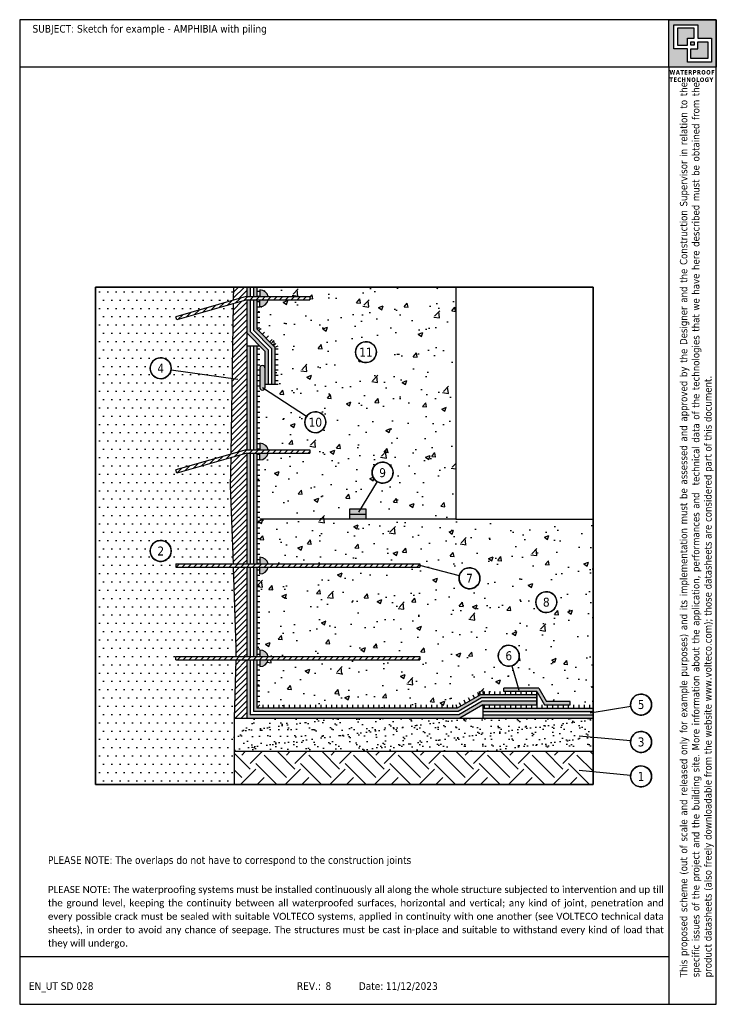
# Model space of a CAD drawing. Extents: x 81074.8 to 81095.8, y -8499.4 to -8469.7.
import ezdxf
from ezdxf.enums import TextEntityAlignment as Align

# ---------------------------------------------------------------- set-up
doc = ezdxf.new("R2010")
doc.units = 0
doc.header["$LTSCALE"] = 25
doc.header["$MEASUREMENT"] = 0
doc.linetypes.add('CONTINUA', pattern=[0])
doc.linetypes.add('TRATTEGGIATA', pattern=[32, 24, -8])
doc.layers.get('0').update_dxf_attribs({"linetype": 'CONTINUOUS'})
doc.layers.add('0.4', color=7, linetype='CONTINUA', lineweight=30)
doc.layers.add('146', color=6, linetype='CONTINUA')
doc.layers.add('contorno', color=6, linetype='CONTINUOUS', plot=False)
doc.layers.add('nascosto', color=7, linetype='CONTINUOUS', lineweight=25, plot=False)
doc.styles.add('Tahoma', font='tahoma.ttf', dxfattribs={"height": 0.35})
pattern_1 = [(0, (76003.43947, -11948.62324), (0, 0.15875), [])]
pattern_2 = [(45, (20928.07121, -6.42896), (-0.08838834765, 0.08838834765), [])]

msp = doc.modelspace()

# ---------------------------------------------------------------- hatches: boundary and pattern name
at = {"linetype": 'CONTINUA'}
h = msp.add_hatch(dxfattribs=at)
h.set_pattern_fill('DOTS', scale=4)
h.set_pattern_definition([(0, (51.60615, -18.14496), (0.125, 0.25), [0, -0.25])])
h.paths.add_polyline_path([(81081.191, -8482.902), (81079.561, -8483.366), (81079.534, -8483.27), (81081.192, -8482.798), (81081.228, -8480.503), (81079.392, -8480.246, -0.932736), (81078.762, -8480.202, -1.072115), (81079.392, -8480.246), (81081.228, -8480.503), (81081.264, -8478.257), (81079.561, -8478.742), (81079.534, -8478.646), (81081.265, -8478.153), (81081.272, -8477.753), (81077.113, -8477.753), (81077.113, -8492.753), (81081.296, -8492.753), (81081.296, -8490.753), (81081.34, -8489.001), (81079.534, -8489.001), (81079.534, -8488.901), (81081.342, -8488.901), (81081.348, -8488.639), (81081.263, -8486.205), (81079.534, -8486.205), (81079.534, -8486.105), (81081.26, -8486.105), (81081.177, -8483.751)])
h.paths.add_polyline_path([(81078.975, -8486.011, -0.319769), (81078.762, -8485.713, -3.127259)], flags=16)
h.paths.add_polyline_path([(81078.908, -8485.919), (81079.249, -8485.919), (81079.249, -8485.506), (81078.908, -8485.506)], flags=8)
h = msp.add_hatch(dxfattribs=at)
h.set_pattern_fill('ANSI31', color=256)
h.set_pattern_definition([(45, (20945.59098, -7.25701), (-0.08838834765, 0.08838834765), [])])
h.paths.add_polyline_path([(81081.265, -8478.153), (81081.658, -8478.041), (81081.672, -8478.041), (81081.672, -8477.753), (81081.272, -8477.753)])
h.paths.add_polyline_path([(81081.658, -8482.665), (81081.672, -8482.665), (81081.672, -8478.141), (81081.264, -8478.257), (81081.192, -8482.798)])
h.paths.add_polyline_path([(81081.672, -8489.001), (81081.34, -8489.001), (81081.296, -8490.753), (81081.672, -8490.753)])
h.paths.add_polyline_path([(81081.672, -8486.205), (81081.263, -8486.205), (81081.348, -8488.639), (81081.342, -8488.901), (81081.672, -8488.901)])
h.paths.add_polyline_path([(81081.26, -8486.105), (81081.672, -8486.105), (81081.672, -8482.765), (81081.191, -8482.902), (81081.177, -8483.751)])
h = msp.add_hatch(color=4)
h.dxf.hatch_style = 1
h.paths.add_polyline_path([(81081.972, -8479.538), (81081.872, -8479.538), (81081.872, -8482.665), (81081.972, -8482.665)])
h.paths.add_polyline_path([(81081.772, -8479.538), (81081.672, -8479.538), (81081.672, -8482.665), (81081.772, -8482.665)])
h.paths.add_polyline_path([(81081.772, -8477.753), (81081.672, -8477.753), (81081.672, -8478.041), (81081.772, -8478.041)])
h.paths.add_polyline_path([(81081.972, -8477.753), (81081.872, -8477.753), (81081.872, -8478.041), (81081.972, -8478.041)])
h.paths.add_polyline_path([(81081.972, -8478.141), (81081.872, -8478.141), (81081.872, -8479.053), (81082.072, -8479.254), (81082.072, -8479.112), (81081.972, -8479.011)], flags=17)
h.paths.add_polyline_path([(81081.772, -8478.141), (81081.672, -8478.141), (81081.672, -8479.135), (81082.072, -8479.538), (81082.072, -8479.396), (81081.772, -8479.094)])
h.paths.add_polyline_path([(81082.072, -8479.112), (81082.072, -8479.254), (81082.422, -8479.607), (81082.422, -8480.689), (81082.522, -8480.689), (81082.522, -8479.566)])
h.paths.add_polyline_path([(81082.072, -8479.396), (81082.072, -8479.538), (81082.222, -8479.689), (81082.222, -8480.689), (81082.322, -8480.689), (81082.322, -8479.648)], flags=17)
h.paths.add_polyline_path([(81081.972, -8482.765), (81081.872, -8482.765), (81081.872, -8486.105), (81081.972, -8486.105)])
h.paths.add_polyline_path([(81081.772, -8482.765), (81081.672, -8482.765), (81081.672, -8486.105), (81081.772, -8486.105)])
h.paths.add_polyline_path([(81081.972, -8486.205), (81081.872, -8486.205), (81081.872, -8488.901), (81081.972, -8488.901)])
h.paths.add_polyline_path([(81081.772, -8486.205), (81081.672, -8486.205), (81081.672, -8488.901), (81081.772, -8488.901)])
h.paths.add_polyline_path([(81081.772, -8489.001), (81081.672, -8489.001), (81081.672, -8490.753), (81088.098, -8490.753), (81088.791, -8490.353), (81090.42, -8490.353), (81090.42, -8490.248), (81088.773, -8490.248), (81088.071, -8490.653), (81081.772, -8490.653)])
h.paths.add_polyline_path([(81081.972, -8489.001), (81081.872, -8489.001), (81081.872, -8490.553), (81088.045, -8490.553), (81088.746, -8490.148), (81090.42, -8490.148), (81090.42, -8490.048), (81088.719, -8490.048), (81088.018, -8490.453), (81081.972, -8490.453)], flags=17)
h.paths.add_polyline_path([(81092.113, -8490.453), (81088.791, -8490.453), (81088.791, -8490.553), (81092.113, -8490.553)])
h.paths.add_polyline_path([(81092.113, -8490.653), (81088.791, -8490.653), (81088.791, -8490.753), (81092.113, -8490.753)])
h = msp.add_hatch(dxfattribs=at)
h.set_pattern_fill('LINE', color=256, scale=0.05)
h.set_pattern_definition(pattern_1)
h.paths.add_polyline_path([(81082.622, -8479.525), (81082.522, -8479.566), (81082.522, -8480.689), (81082.622, -8480.689)])
h.paths.add_polyline_path([(81082.072, -8478.141), (81081.972, -8478.141), (81081.972, -8479.011), (81082.072, -8478.97)])
h.paths.add_polyline_path([(81081.972, -8478.041), (81082.072, -8478.041), (81082.072, -8477.753), (81081.972, -8477.753)])
h = msp.add_hatch()
h.set_pattern_fill('AR-CONC', color=256, scale=0.2)
h.set_pattern_definition([(50, (51.6062, -18.145), (1.434520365, -0.12550427), [0.15, -1.65]), (355, (51.6062, -18.145), (-0.277502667, 1.504384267), [0.12, -1.32]), (100.4514445, (51.7257, -18.1554), (1.157017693, 1.378879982), [0.127480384, -1.402284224]), (46.1842, (51.6062, -17.745), (2.13448266, -0.33103856), [0.225, -2.475]), (96.6356355, (51.784, -17.7725), (1.86932389, 1.9482372), [0.191220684, -2.10342752]), (351.184164, (51.6062, -17.745), (1.86932389, 1.9482372), [0.18, -1.98]), (21, (51.8062, -17.845), (1.193814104, -0.805237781), [0.15, -1.65]), (326, (51.8062, -17.845), (0.486630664, 1.45030009), [0.12, -1.32]), (71.4514447, (51.9056, -17.912), (1.680444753, 0.645062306), [0.12748038, -1.402284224]), (37.5, (51.60615, -18.14496), (0.0243197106, 0.6657877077), [0, -1.304, 0, -1.34, 0, -1.325]), (7.5, (51.60615, -18.14496), (0.526139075, 0.788823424), [0, -0.764, 0, -1.274, 0, -0.505]), (327.5, (51.16015, -18.14496), (1.0676448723, -0.0451097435), [0, -0.5, 0, -1.56, 0, -2.07]), (317.5, (50.9602, -18.145), (1.166372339, 0.200209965), [0, -0.65, 0, -1.036, 0, -1.47])])
h.paths.add_polyline_path([(81087.972, -8477.753), (81081.972, -8477.753), (81081.972, -8478.041), (81082.072, -8478.041), (81082.072, -8477.841, -0.356394), (81082.317, -8478.041), (81083.572, -8478.041), (81083.572, -8478.141), (81082.317, -8478.141, -0.356394), (81082.072, -8478.341), (81082.072, -8478.141), (81081.972, -8478.141), (81081.972, -8479.011), (81082.522, -8479.566), (81082.522, -8480.689), (81082.222, -8480.689), (81082.222, -8480.789, -0.145667), (81082.209, -8480.83), (81083.475, -8481.657, -0.745707), (81084.056, -8481.83, -0.515417), (81083.637, -8482.129, -0.319769), (81083.424, -8481.83, -0.145667), (81083.475, -8481.657), (81082.209, -8480.83, -0.745707), (81082.072, -8480.789), (81082.072, -8482.465, -0.356394), (81082.317, -8482.665), (81083.572, -8482.665), (81083.572, -8482.765), (81082.317, -8482.765, -0.356394), (81082.072, -8482.965), (81082.072, -8482.765), (81081.972, -8482.765), (81081.972, -8486.105), (81082.072, -8486.105), (81082.072, -8485.905, -0.356394), (81082.317, -8486.105), (81086.889, -8486.105), (81086.889, -8486.155), (81088.082, -8486.459, -0.88237), (81088.704, -8486.538, -0.515417), (81088.285, -8486.836, -0.319769), (81088.072, -8486.538, -0.062491), (81088.082, -8486.459), (81086.889, -8486.155), (81086.889, -8486.205), (81082.317, -8486.205, -0.356394), (81082.072, -8486.405), (81082.072, -8486.205), (81081.972, -8486.205), (81081.972, -8488.901), (81082.072, -8488.901), (81082.072, -8488.701, -0.356394), (81082.317, -8488.901), (81086.889, -8488.901), (81086.889, -8489.001), (81082.317, -8489.001, -0.356394), (81082.072, -8489.201), (81082.072, -8489.001), (81081.972, -8489.001), (81081.972, -8490.453), (81088.018, -8490.453), (81088.719, -8490.048), (81090.42, -8490.048), (81090.42, -8489.948), (81089.42, -8489.948), (81089.42, -8489.848), (81089.857, -8489.848), (81089.661, -8489.178, -0.500167), (81089.256, -8488.874, -1.999331), (81089.661, -8489.178), (81089.857, -8489.848), (81090.477, -8489.848), (81090.711, -8490.253), (81091.42, -8490.253), (81091.42, -8490.353), (81092.113, -8490.353), (81092.113, -8484.753), (81087.972, -8484.753), (81084.822, -8484.753), (81084.822, -8484.353), (81085.158, -8484.353), (81085.604, -8483.621, -0.261758), (81085.452, -8483.351, -3.127259), (81085.665, -8483.65, -0.05353), (81085.604, -8483.621), (81085.158, -8484.353), (81085.222, -8484.353), (81085.222, -8484.753), (81087.972, -8484.753)])
h.paths.add_polyline_path([(81084.95, -8479.717, -3.127259), (81085.163, -8480.016, -0.319769)], flags=16)
h.paths.add_polyline_path([(81090.599, -8487.557, -0.319769), (81090.386, -8487.258, -3.127259)], flags=16)
h.paths.add_polyline_path([(81084.996, -8479.92), (81085.537, -8479.92), (81085.537, -8479.514), (81084.996, -8479.514)], flags=24)
h.paths.add_polyline_path([(81090.531, -8487.47), (81090.875, -8487.47), (81090.875, -8487.046), (81090.531, -8487.046)], flags=8)
at = {"linetype": 'CONTINUA', "true_color": 0xf8991e}
h = msp.add_hatch(color=30, dxfattribs=at)
h.dxf.hatch_style = 1
h.paths.add_polyline_path([(81082.072, -8477.841), (81082.072, -8478.041), (81082.317, -8478.041, 0.356394)])
h.paths.add_polyline_path([(81082.317, -8478.141), (81082.072, -8478.141), (81082.072, -8478.341, 0.356394)])
h.paths.add_polyline_path([(81082.317, -8482.765), (81082.072, -8482.765), (81082.072, -8482.965, 0.356394)])
h.paths.add_polyline_path([(81082.072, -8482.465), (81082.072, -8482.665), (81082.317, -8482.665, 0.356394)])
h.paths.add_polyline_path([(81082.072, -8485.905), (81082.072, -8486.105), (81082.317, -8486.105, 0.356394)])
h.paths.add_polyline_path([(81082.317, -8486.205), (81082.072, -8486.205), (81082.072, -8486.405, 0.356394)])
h.paths.add_polyline_path([(81082.072, -8488.701), (81082.072, -8488.901), (81082.317, -8488.901, 0.356394)])
h.paths.add_polyline_path([(81082.317, -8489.001), (81082.072, -8489.001), (81082.072, -8489.201, 0.356394)])
at = {"linetype": 'CONTINUA'}
h = msp.add_hatch(dxfattribs=at)
h.set_pattern_fill('ANSI31', color=256)
h.set_pattern_definition(pattern_2)
h.paths.add_polyline_path([(81083.572, -8478.041), (81081.658, -8478.041), (81079.534, -8478.646), (81079.561, -8478.742), (81081.672, -8478.141), (81083.572, -8478.141)])
h = msp.add_hatch(dxfattribs=at)
h.set_pattern_fill('LINE', color=256, scale=0.05, angle=45)
h.set_pattern_definition([(45, (76003.43947, -11948.62324), (-0.1122532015, 0.1122532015), [])])
h.paths.add_polyline_path([(81082.072, -8478.97), (81081.972, -8479.011), (81082.522, -8479.566), (81082.622, -8479.525)])
h = msp.add_hatch(dxfattribs=at)
h.set_pattern_fill('LINE', color=256, scale=0.05)
h.set_pattern_definition(pattern_1)
h.paths.add_polyline_path([(81081.972, -8482.665), (81082.072, -8482.665), (81082.072, -8479.538), (81081.972, -8479.538)])
h.paths.add_polyline_path([(81081.972, -8486.105), (81082.072, -8486.105), (81082.072, -8482.765), (81081.972, -8482.765)])
h.paths.add_polyline_path([(81082.072, -8489.001), (81081.972, -8489.001), (81081.972, -8490.453), (81082.072, -8490.353)])
h.paths.add_polyline_path([(81081.972, -8488.901), (81082.072, -8488.901), (81082.072, -8486.205), (81081.972, -8486.205)])
h = msp.add_hatch(color=3, dxfattribs=at)
h.dxf.hatch_style = 1
h.paths.add_polyline_path([(81082.222, -8480.189, 1), (81082.072, -8480.189), (81082.072, -8480.789, 1), (81082.222, -8480.789)])
h = msp.add_hatch(dxfattribs=at)
h.set_pattern_fill('ANSI31', color=256)
h.set_pattern_definition(pattern_2)
h.paths.add_polyline_path([(81083.572, -8482.665), (81081.658, -8482.665), (81079.534, -8483.27), (81079.561, -8483.366), (81081.672, -8482.765), (81083.572, -8482.765)])
at = {"linetype": 'CONTINUA', "true_color": 0xf8d731}
h = msp.add_hatch(color=40, dxfattribs=at)
h.dxf.hatch_style = 1
h.paths.add_polyline_path([(81085.272, -8484.453), (81084.772, -8484.453), (81084.772, -8484.603), (81085.272, -8484.603)])
h.paths.add_polyline_path([(81085.272, -8484.603), (81084.772, -8484.603), (81084.772, -8484.753), (81085.272, -8484.753)])
at = {"linetype": 'CONTINUA'}
h = msp.add_hatch(dxfattribs=at)
h.set_pattern_fill('ANSI31', color=256)
h.set_pattern_definition(pattern_2)
h.paths.add_polyline_path([(81086.889, -8486.105), (81079.534, -8486.105), (81079.534, -8486.205), (81086.889, -8486.205)])
h.paths.add_polyline_path([(81086.889, -8488.901), (81079.534, -8488.901), (81079.534, -8489.001), (81086.889, -8489.001)])
h = msp.add_hatch()
h.set_pattern_fill('LINE', color=256, scale=0.05, angle=90)
h.set_pattern_definition([(90, (76003.43947, -11948.62324), (-0.15875, 1e-17), [])])
h.paths.add_polyline_path([(81090.42, -8489.948), (81088.692, -8489.948), (81088.719, -8490.048), (81090.42, -8490.048)])
h.paths.add_polyline_path([(81087.991, -8490.353), (81082.072, -8490.353), (81081.972, -8490.453), (81088.018, -8490.453)])
h.paths.add_polyline_path([(81092.113, -8490.353), (81088.791, -8490.353), (81088.791, -8490.453), (81092.113, -8490.453)])
h = msp.add_hatch()
h.set_pattern_fill('LINE', color=256, scale=0.05, angle=115)
h.set_pattern_definition([(115, (76003.43947, -11948.62324), (-0.143876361, -0.067090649), [])])
h.paths.add_polyline_path([(81088.719, -8490.048), (81088.692, -8489.948), (81087.991, -8490.353), (81088.018, -8490.453)])
h = msp.add_hatch(color=5, dxfattribs=at)
h.dxf.hatch_style = 1
h.paths.add_polyline_path([(81090.477, -8489.848), (81089.42, -8489.848), (81089.42, -8489.948), (81090.42, -8489.948), (81090.653, -8490.353), (81091.42, -8490.353), (81091.42, -8490.253), (81090.711, -8490.253)])
h = msp.add_hatch()
h.set_pattern_fill('AR-SAND', color=256, scale=0.008)
h.set_pattern_definition([(37.5, (76003.43947, -11948.62324), (-0.01280025, 0.39153059), [0, -0.308864, 0, -0.34544, 0, -0.3302]), (7.5, (76003.43947, -11948.62324), (0.359618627, 0.57346008), [0, -0.166624, 0, -0.278384, 0, -0.10668]), (327.5, (76003.18954, -11948.62324), (0.632793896, 0.001149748), [0, -0.1016, 0, -0.36576, 0, -0.47752]), (317.5, (76003.18954, -11948.62324), (0.61084516, 0.17834346), [0, -0.0508, 0, -0.239776, 0, -0.27432])])
h.paths.add_polyline_path([(81092.113, -8490.753), (81081.296, -8490.753), (81081.296, -8491.753), (81092.113, -8491.753)])
h = msp.add_hatch(dxfattribs=at)
h.set_pattern_fill('EARTH', color=8, scale=0.15, angle=45)
h.set_pattern_definition([(45, (76003.4395, -11948.6232), (0, 1.34703842), [0.9525, -0.9525]), (45, (76003.1869, -11948.3707), (0, 1.34703842), [0.9525, -0.9525]), (45, (76002.9343, -11948.1181), (0, 1.34703842), [0.9525, -0.9525]), (135, (76002.9343, -11947.9497), (-1.34703842, 0), [0.9525, -0.9525]), (135, (76003.1869, -11947.69715), (-1.34703842, 0), [0.9525, -0.9525]), (135, (76003.4395, -11947.4446), (-1.34703842, 0), [0.9525, -0.9525])])
h.paths.add_polyline_path([(81092.113, -8491.753), (81081.296, -8491.753), (81081.296, -8492.753), (81092.113, -8492.753)])
at = {"layer": '0.4'}
h = msp.add_hatch(color=252, dxfattribs=at)
h.dxf.hatch_style = 1
h.paths.add_polyline_path([(81095.828, -8469.688), (81094.398, -8469.688), (81094.398, -8471.118), (81095.828, -8471.118)])
h.paths.add_polyline_path([(81094.547, -8469.839), (81095.271, -8469.839), (81095.271, -8470.244), (81095.679, -8470.244), (81095.679, -8470.967), (81094.955, -8470.967), (81094.955, -8470.562), (81094.547, -8470.562)], flags=16)
h.paths.add_polyline_path([(81094.654, -8469.946), (81095.164, -8469.946), (81095.164, -8470.244), (81094.955, -8470.244), (81094.955, -8470.455), (81094.654, -8470.455)], flags=0)
h.paths.add_polyline_path([(81095.062, -8470.351), (81095.164, -8470.351), (81095.164, -8470.455), (81095.062, -8470.455)], flags=0)
h.paths.add_polyline_path([(81095.062, -8470.562), (81095.271, -8470.562), (81095.271, -8470.351), (81095.572, -8470.351), (81095.572, -8470.86), (81095.062, -8470.86)], flags=0)
h.paths.add_polyline_path([(81095.164, -8469.946), (81094.654, -8469.946), (81094.654, -8470.455), (81094.955, -8470.455), (81094.955, -8470.244), (81095.164, -8470.244)], flags=0)
h.paths.add_polyline_path([(81095.164, -8470.351), (81095.062, -8470.351), (81095.062, -8470.455), (81095.164, -8470.455)], flags=0)
h.paths.add_polyline_path([(81095.572, -8470.351), (81095.271, -8470.351), (81095.271, -8470.562), (81095.062, -8470.562), (81095.062, -8470.86), (81095.572, -8470.86)], flags=0)
h = msp.add_hatch(color=252, dxfattribs=at)
h.dxf.hatch_style = 1
h.paths.add_polyline_path([(81095.164, -8469.946), (81094.654, -8469.946), (81094.654, -8470.455), (81094.955, -8470.455), (81094.955, -8470.244), (81095.164, -8470.244)])
h.paths.add_polyline_path([(81095.164, -8470.351), (81095.062, -8470.351), (81095.062, -8470.455), (81095.164, -8470.455)], flags=17)
h.paths.add_polyline_path([(81095.572, -8470.351), (81095.271, -8470.351), (81095.271, -8470.562), (81095.062, -8470.562), (81095.062, -8470.86), (81095.572, -8470.86)])

# ---------------------------------------------------------------- linework, layer by layer
at = {"linetype": 'CONTINUA'}
for p, q in [((81081.672, -8477.753), (81081.672, -8478.041)), ((81081.772, -8477.753), (81081.772, -8478.041)), ((81081.872, -8477.753), (81081.872, -8478.041)), ((81081.972, -8477.753), (81081.972, -8478.041)), ((81087.972, -8477.753), (81087.972, -8484.753)), ((81081.658, -8478.041), (81079.534, -8478.646)), ((81081.672, -8478.141), (81079.561, -8478.742)), ((81081.658, -8478.041), (81083.572, -8478.041)), ((81081.672, -8478.141), (81081.672, -8479.538)), ((81081.672, -8478.141), (81083.572, -8478.141)), ((81081.772, -8478.141), (81081.772, -8479.094)), ((81081.872, -8478.141), (81081.872, -8479.053)), ((81081.972, -8478.141), (81081.972, -8479.011)), ((81082.072, -8478.341), (81082.072, -8478.141)), ((81083.572, -8478.041), (81083.572, -8478.141)), ((81079.561, -8478.742), (81079.534, -8478.646)), ((81082.422, -8479.607), (81081.872, -8479.053)), ((81081.972, -8479.011), (81082.072, -8478.97)), ((81082.522, -8479.566), (81081.972, -8479.011)), ((81082.222, -8479.689), (81081.672, -8479.135)), ((81082.322, -8479.648), (81081.772, -8479.094)), ((81081.672, -8479.538), (81081.672, -8482.665)), ((81082.072, -8479.538), (81081.672, -8479.538)), ((81081.772, -8479.538), (81081.772, -8482.665)), ((81081.872, -8479.538), (81081.872, -8482.665)), ((81081.972, -8479.538), (81081.972, -8482.665)), ((81082.422, -8479.607), (81082.422, -8480.689)), ((81082.522, -8479.566), (81082.622, -8479.525)), ((81082.522, -8479.566), (81082.522, -8480.689)), ((81082.222, -8479.689), (81082.222, -8480.789)), ((81082.322, -8479.648), (81082.322, -8480.689)), ((81079.392, -8480.246), (81081.407, -8480.528)), ((81083.475, -8481.657), (81082.147, -8480.789)), ((81082.622, -8480.689), (81082.222, -8480.689)), ((81082.072, -8482.465), (81082.072, -8482.665)), ((81081.658, -8482.665), (81079.534, -8483.27)), ((81081.672, -8482.765), (81079.561, -8483.366)), ((81081.658, -8482.665), (81083.572, -8482.665)), ((81081.672, -8482.765), (81081.672, -8486.105)), ((81081.672, -8482.765), (81083.572, -8482.765)), ((81081.772, -8482.765), (81081.772, -8486.105)), ((81081.872, -8482.765), (81081.872, -8486.105)), ((81081.972, -8482.765), (81081.972, -8486.105)), ((81083.572, -8482.665), (81083.572, -8482.765)), ((81079.561, -8483.366), (81079.534, -8483.27)), ((81085.604, -8483.621), (81085.041, -8484.544)), ((81085.272, -8484.453), (81084.772, -8484.453)), ((81084.772, -8484.453), (81084.772, -8484.753)), ((81085.272, -8484.753), (81085.272, -8484.453)), ((81087.972, -8484.753), (81082.072, -8484.753)), ((81087.972, -8484.753), (81092.113, -8484.753)), ((81079.534, -8486.105), (81079.534, -8486.205)), ((81079.534, -8486.105), (81086.889, -8486.105)), ((81082.072, -8485.905), (81082.072, -8486.105)), ((81086.889, -8486.105), (81086.889, -8486.205)), ((81088.082, -8486.459), (81086.889, -8486.155)), ((81079.534, -8486.205), (81086.889, -8486.205)), ((81081.672, -8486.205), (81081.672, -8488.901)), ((81081.772, -8486.205), (81081.772, -8488.901)), ((81081.872, -8486.205), (81081.872, -8488.901)), ((81081.972, -8486.205), (81081.972, -8488.901)), ((81082.072, -8488.701), (81082.072, -8488.901)), ((81079.534, -8489.001), (81079.534, -8488.901)), ((81079.534, -8488.901), (81086.889, -8488.901)), ((81079.534, -8489.001), (81086.889, -8489.001)), ((81081.672, -8489.001), (81081.672, -8490.753)), ((81081.772, -8489.001), (81081.772, -8490.653)), ((81081.872, -8489.001), (81081.872, -8490.553)), ((81081.972, -8489.001), (81081.972, -8490.453)), ((81082.072, -8489.001), (81082.072, -8489.201)), ((81086.889, -8488.901), (81086.889, -8489.001)), ((81089.661, -8489.178), (81089.875, -8489.911)), ((81088.719, -8490.048), (81088.692, -8489.948)), ((81090.477, -8489.848), (81089.42, -8489.848)), ((81090.42, -8489.948), (81089.42, -8489.948)), ((81088.719, -8490.048), (81088.018, -8490.453)), ((81088.746, -8490.148), (81088.045, -8490.553)), ((81088.773, -8490.248), (81088.071, -8490.653)), ((81090.42, -8490.048), (81088.719, -8490.048)), ((81090.42, -8490.148), (81088.746, -8490.148)), ((81090.42, -8490.248), (81088.773, -8490.248)), ((81088.045, -8490.553), (81081.872, -8490.553)), ((81081.972, -8490.453), (81082.072, -8490.353)), ((81088.018, -8490.453), (81081.972, -8490.453)), ((81088.018, -8490.453), (81087.991, -8490.353)), ((81088.791, -8490.353), (81088.791, -8490.753)), ((81090.653, -8490.353), (81091.42, -8490.353)), ((81093.249, -8490.4), (81092.022, -8490.602)), ((81081.296, -8490.753), (81092.113, -8490.753)), ((81088.071, -8490.653), (81081.772, -8490.653)), ((81093.246, -8491.445), (81091.694, -8491.298)), ((81081.296, -8491.753), (81092.113, -8491.753)), ((81093.246, -8492.483), (81091.694, -8492.337))]:
    msp.add_line(p, q, dxfattribs=at)
for p, q in [((81082.072, -8477.841), (81082.072, -8478.041)), ((81082.072, -8480.19), (81082.072, -8480.789)), ((81082.072, -8482.965), (81082.072, -8482.765)), ((81082.072, -8486.405), (81082.072, -8486.205)), ((81089.42, -8489.948), (81089.42, -8489.848)), ((81090.42, -8489.948), (81090.653, -8490.353)), ((81090.42, -8489.953), (81090.42, -8490.353)), ((81090.477, -8489.848), (81090.711, -8490.253)), ((81091.42, -8490.253), (81090.711, -8490.253)), ((81091.42, -8490.353), (81091.42, -8490.253))]:
    msp.add_line(p, q)
at = {"linetype": 'TRATTEGGIATA', "ltscale": 0.01}
msp.add_line((81084.772, -8484.603), (81085.272, -8484.603), dxfattribs=at)
at = {"linetype": 'CONTINUA'}
for points in [[(81081.272, -8477.753), (81081.265, -8478.153)], [(81081.264, -8478.257), (81081.192, -8482.798)], [(81081.191, -8482.902), (81081.177, -8483.751), (81081.26, -8486.105)], [(81081.263, -8486.205), (81081.348, -8488.639), (81081.342, -8488.901)], [(81081.34, -8489.001), (81081.296, -8490.753), (81081.296, -8492.753)]]:
    msp.add_lwpolyline(points, dxfattribs=at)
for centre in [(81085.266, -8479.717), (81079.079, -8480.202), (81083.74, -8481.83), (81085.768, -8483.351), (81079.079, -8485.713), (81088.388, -8486.538), (81090.703, -8487.258), (81089.572, -8488.874), (81093.561, -8490.348), (81093.561, -8491.474), (81093.561, -8492.513)]:
    msp.add_circle(centre, 0.316)
for centre, start, end in [((81082.072, -8478.091), 11.537, 90), ((81082.072, -8478.091), 270, 348.463), ((81082.072, -8482.715), 11.537, 90), ((81082.072, -8482.715), 270, 348.463), ((81082.072, -8486.155), 11.537, 90), ((81082.072, -8486.155), 270, 348.463), ((81082.072, -8488.951), 11.537, 90), ((81082.072, -8488.951), 270, 348.463)]:
    msp.add_arc(centre, 0.25, start, end, dxfattribs=at)
for centre, radius, start, end in [((81085.266, -8479.717), 0.316, 250.9306, 250.3025), ((81079.079, -8480.202), 0.316, 250.9306, 250.3025), ((81082.147, -8480.189), 0.075, 0, 180.0349), ((81082.147, -8480.789), 0.075, 179.9651, 0), ((81083.74, -8481.83), 0.316, 250.9306, 250.3025), ((81085.768, -8483.351), 0.316, 250.9306, 250.3025), ((81079.079, -8485.713), 0.316, 250.9306, 250.3025), ((81088.388, -8486.538), 0.316, 250.9306, 250.3025), ((81090.703, -8487.258), 0.316, 250.9306, 250.3025), ((81089.572, -8488.874), 0.316, 250.9306, 250.3025), ((81093.561, -8490.348), 0.316, 250.9306, 250.3025), ((81093.561, -8491.474), 0.316, 250.9306, 250.3025), ((81093.561, -8492.513), 0.316, 250.9306, 250.3025)]:
    msp.add_arc(centre, radius, start, end)
at = {"layer": '146', "color": 7}
for p, q in [((81090.42, -8490.353), (81090.42, -8489.948)), ((81088.791, -8490.353), (81088.098, -8490.753)), ((81088.791, -8490.353), (81090.42, -8490.353)), ((81088.791, -8490.453), (81092.113, -8490.453)), ((81088.791, -8490.553), (81092.113, -8490.553)), ((81088.791, -8490.653), (81092.113, -8490.653))]:
    msp.add_line(p, q, dxfattribs=at)
at = {"layer": 'contorno', "color": 4}
for p, q in [((81094.398, -8471.118), (81074.828, -8471.118)), ((81094.398, -8471.118), (81094.398, -8499.388)), ((81092.113, -8477.753), (81077.113, -8477.753)), ((81092.113, -8477.753), (81077.113, -8477.753)), ((81077.113, -8477.753), (81077.113, -8492.753)), ((81077.113, -8477.753), (81080.863, -8477.753)), ((81092.113, -8492.753), (81092.113, -8477.753)), ((81092.113, -8492.753), (81092.113, -8477.753)), ((81077.113, -8492.753), (81092.113, -8492.753)), ((81094.398, -8497.958), (81074.828, -8497.958))]:
    msp.add_line(p, q, dxfattribs=at)
at = {"layer": 'contorno', "color": 3}
for p, q in [((81077.113, -8477.753), (81077.113, -8492.753)), ((81077.113, -8492.753), (81092.113, -8492.753))]:
    msp.add_line(p, q, dxfattribs=at)
at = {"layer": 'contorno', "color": 4}
for points in [[(81094.398, -8469.688), (81095.828, -8469.688), (81095.828, -8471.118), (81094.398, -8471.118)], [(81095.271, -8470.244), (81095.679, -8470.244), (81095.679, -8470.967), (81094.955, -8470.967), (81094.955, -8470.562), (81094.547, -8470.562), (81094.547, -8469.839), (81095.271, -8469.839)], [(81095.164, -8470.244), (81095.164, -8469.946), (81094.654, -8469.946), (81094.654, -8470.455), (81094.955, -8470.455), (81094.955, -8470.244)], [(81095.062, -8470.455), (81095.062, -8470.351), (81095.164, -8470.351), (81095.164, -8470.455)], [(81095.062, -8470.562), (81095.271, -8470.562), (81095.271, -8470.351), (81095.572, -8470.351), (81095.572, -8470.86), (81095.062, -8470.86)], [(81077.113, -8477.753), (81092.113, -8477.753), (81092.113, -8492.753), (81077.113, -8492.753)]]:
    msp.add_lwpolyline(points, close=True, dxfattribs=at)
at = {"layer": 'nascosto', "color": 4, "linetype": 'CONTINUA', "lineweight": 30}
for p, q in [((81074.828, -8469.688), (81074.828, -8499.388)), ((81095.828, -8469.688), (81074.828, -8469.688)), ((81095.828, -8499.388), (81095.828, -8469.688)), ((81074.828, -8499.388), (81095.828, -8499.388))]:
    msp.add_line(p, q, dxfattribs=at)

# ---------------------------------------------------------------- texts
at = {"style": 'Tahoma'}
for s, p in [('11', (81085.266, -8479.717)), ('4', (81079.079, -8480.202)), ('10', (81083.74, -8481.83)), ('9', (81085.768, -8483.351)), ('2', (81079.079, -8485.713)), ('7', (81088.388, -8486.538)), ('8', (81090.703, -8487.258)), ('6', (81089.572, -8488.874)), ('5', (81093.561, -8490.348)), ('3', (81093.561, -8491.474)), ('1', (81093.561, -8492.513))]:
    msp.add_text(s, height=0.27, dxfattribs=at).set_placement(p, align=Align.MIDDLE)
for s, p in [('EN_UT SD 028', (81075.105, -8498.723)), ('REV.:', (81083.186, -8498.723)), (' 8', (81083.962, -8498.723)), ('Date:', (81085.05, -8498.723)), ('11/12/2023', (81085.867, -8498.723))]:
    msp.add_text(s, height=0.23, dxfattribs=at).set_placement(p, align=Align.TOP_LEFT)
at = {"color": 1, "insert": (81075.215, -8469.847), "char_height": 0.23, "attachment_point": 1, "style": 'Tahoma'}
msp.add_mtext_dynamic_manual_height_columns('\\pxa0.83333,sm1.15;{\\C256;SUBJECT: Sketch for example - AMPHIBIA with piling}', width=19.87543, gutter_width=0, heights=[2.721], dxfattribs=at)
at = {"color": 252, "insert": (81094.416, -8471.208), "char_height": 0.13409, "attachment_point": 1, "style": 'Tahoma'}
msp.add_mtext_dynamic_manual_height_columns('{\\fTahoma|b1|i0|c0|p34;\\T1.1;WATERPROOF TECHNOLOGY}', width=1.63687, gutter_width=12.5, heights=[0], dxfattribs=at)
at = {"insert": (81094.732, -8498.573), "char_height": 0.22, "attachment_point": 1, "rotation": 90, "style": 'Tahoma'}
msp.add_mtext_dynamic_manual_height_columns('\\pxqj;This proposed scheme (out of scale and released only for example purposes) and its implementation must be assessed and approved by the Designer and the Construction Supervisor in relation to the specific issues of the project and the building site. More information about the application, performances and  technical data of the technologies that we have here described must be obtained from the product datasheets (also freely downloadable from the website www.volteco.com); those datasheets are considered part of this document.', width=26.9233, gutter_width=0, heights=[3.545], dxfattribs=at)
at = {"color": 1, "insert": (81075.68, -8494.923), "char_height": 0.23, "width": 18.51096, "attachment_point": 1, "style": 'Tahoma'}
msp.add_mtext('\\pxqj;{\\C256;PLEASE NOTE: The overlaps do not have to correspond to the construction joints}', dxfattribs=at)
at = {"insert": (81075.68, -8495.819), "char_height": 0.23, "width": 18.51096, "attachment_point": 1, "style": 'Tahoma'}
msp.add_mtext('\\pxa0.83333,sm1.15,qj;{\\fCalibri|b0|i0|c0|p34;\\H0.91667x;PLEASE NOTE: The waterproofing systems must be installed continuously all along the whole structure subjected to intervention and up till the ground level, keeping the continuity between all waterproofed surfaces, horizontal and vertical; any kind of joint, penetration and every possible crack must be sealed with suitable VOLTECO systems, applied in continuity with one another (see VOLTECO technical data sheets), in order to avoid any chance of seepage. The structures must be cast in-place and suitable to withstand every kind of load that they will undergo.}', dxfattribs=at)

doc.saveas('drawing.dxf')
